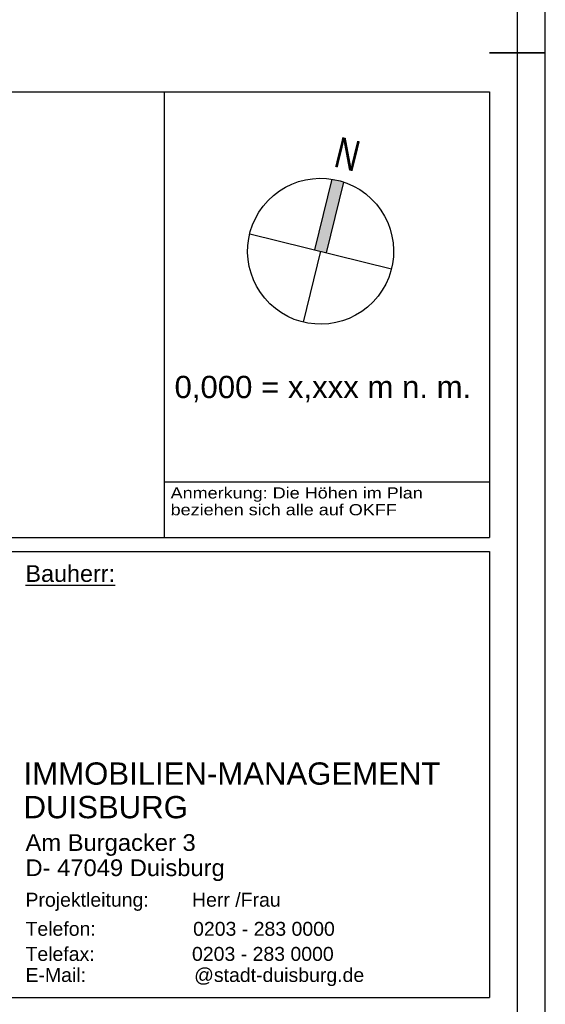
# Model space of a CAD drawing. Header units: metres. Extents: x 0 to 0.84, y 0 to 0.594.
# Tile 29 of 29: x 0.746 to 0.84, y 0.126 to 0.303. Entities that reach past the tile are written whole.
import ezdxf

# ---------------------------------------------------------------- set-up
doc = ezdxf.new("R2010")
doc.units = ezdxf.units.M
doc.linetypes.add('Cerchovana 2 tecky 4x', pattern=[1.25, 0.5, -0.15, 0.15, -0.15, 0.15, -0.15])
doc.linetypes.add('Teckovana 0.5x', pattern=[0.04, 0, -0.04])
doc.layers.add('Legende_ Beschreibung', color=7, linetype='Continuous', lineweight=25)
doc.layers.add('Standard', color=7, linetype='Continuous', lineweight=25)
doc.styles.add('ARIAL', font='ARIAL.TTF')

msp = doc.modelspace()

# ---------------------------------------------------------------- hatches: boundary and pattern name
at = {"layer": 'Legende_ Beschreibung', "linetype": 'Cerchovana 2 tecky 4x', "lineweight": 25, "true_color": 0x8f8f8f, "transparency": 33554687}
msp.add_hatch(color=252, dxfattribs=at).paths.add_polyline_path([(0.8028, 0.27411), (0.80173, 0.27433), (0.79861, 0.26165), (0.80073, 0.26113), (0.80385, 0.27381)])

# ---------------------------------------------------------------- linework, layer by layer
at = {"layer": 'Legende_ Beschreibung', "color": 7, "linetype": 'Continuous', "lineweight": 25, "transparency": 33554687}
for p, q in [((0.655, 0.29), (0.83, 0.29)), ((0.77167, 0.21), (0.77167, 0.29)), ((0.83, 0.29), (0.83, 0.21)), ((0.79861, 0.26165), (0.80173, 0.27433)), ((0.80073, 0.26113), (0.80385, 0.27381)), ((0.80877, 0.27081), (0.80877, 0.27081)), ((0.81182, 0.26628), (0.81182, 0.26628)), ((0.78695, 0.26452), (0.81239, 0.25826)), ((0.79967, 0.26139), (0.79654, 0.24867)), ((0.79967, 0.26139), (0.79967, 0.26139)), ((0.79967, 0.26139), (0.79967, 0.26139)), ((0.81206, 0.25716), (0.81206, 0.25716)), ((0.80926, 0.25246), (0.80926, 0.25246)), ((0.77167, 0.22), (0.83, 0.22)), ((0.655, 0.21), (0.83, 0.21)), ((0.74375, 0.2075), (0.83, 0.2075)), ((0.83, 0.2075), (0.83, 0.1275)), ((0.74375, 0.1275), (0.83, 0.1275))]:
    msp.add_line(p, q, dxfattribs=at)
msp.add_ellipse((0.79967, 0.26139), major_axis=(0.0091, 0.00942), ratio=0.999999, dxfattribs=at)
at = {"layer": 'Standard', "color": 7, "linetype": 'Teckovana 0.5x', "lineweight": 35, "transparency": 33554687}
msp.add_line((0.63, 0.297), (0.84, 0.297), dxfattribs=at)
at = {"layer": 'Standard', "color": 7, "linetype": 'Continuous', "lineweight": 25, "transparency": 33554687}
msp.add_line((0.835, 0.297), (0.84, 0.297), dxfattribs=at)
for points in [[(0, 0), (0.84, 0), (0.84, 0.594), (0, 0.594), (0, 0)], [(0.005, 0.005), (0.835, 0.005), (0.835, 0.589), (0.005, 0.589), (0.005, 0.005)]]:
    msp.add_lwpolyline(points, close=True, dxfattribs=at)

# ---------------------------------------------------------------- texts
at = {"layer": 'Legende_ Beschreibung', "color": 7, "linetype": 'Continuous', "lineweight": 50, "transparency": 33554687, "insert": (0.80181, 0.27664), "char_height": 0.0055, "width": 0.0062435, "attachment_point": 7, "rotation": 346.1702, "style": 'ARIAL'}
msp.add_mtext('\\W0.75;N', dxfattribs=at)
at = {"layer": 'Legende_ Beschreibung', "color": 7, "linetype": 'Continuous', "lineweight": 25, "transparency": 33554687, "attachment_point": 1, "line_spacing_factor": 0.903614, "style": 'ARIAL'}
for s, insert, char_height, width in [('\\A1;{\\fArial|i0|b0;\\H0.002000;\\W1.156572;\\C7;Anmerkung: Die Höhen im Plan }\\P{\\fArial|i0|b0;\\H0.002000;\\W1.156572;\\C7;beziehen sich alle auf OKFF}\\P', (0.77275, 0.21902), 0.002, 0.0475408), ('\\A1;{\\fArial|i0|b0;\\H0.004000;\\W1.000000;\\C7;IMMOBILIEN-MANAGEMENT }\\P{\\fArial|i0|b0;\\H0.004000;\\W1.000000;\\C7;DUISBURG}\\P', (0.74636, 0.16966), 0.004, 0.0784689), ('\\A1;{\\fArial|i0|b0;\\H0.003000;\\W1.016865;\\C7;Am Burgacker 3}\\P{\\fArial|i0|b0;\\H0.003000;\\W1.016865;\\C7;D- 47049 Duisburg}\\P', (0.7467, 0.15678), 0.003, 0.0375266)]:
    msp.add_mtext(s, dxfattribs=dict(at, insert=insert, char_height=char_height, width=width))
at = {"layer": 'Legende_ Beschreibung', "color": 7, "linetype": 'Continuous', "lineweight": 25, "transparency": 33554687, "attachment_point": 7, "style": 'ARIAL'}
for s, insert, char_height, width in [('\\A1;{\\L\\fArial|i0|b0;\\H0.003000;\\W1.000000;\\C7;Bauherr:\\l}\\P', (0.7467, 0.20201), 0.003, 0.0176543), ('\\W1.00;Projektleitung:        Herr /Frau', (0.7467, 0.14301), 0.0025, 0.0471268), ('\\W1.00;Telefon:                  0203 - 283 0000', (0.7467, 0.13851), 0.0025, 0.0567496), ('\\W1.00;Telefax:                  0203 - 283 0000', (0.7467, 0.13401), 0.0025, 0.056541), ('\\W1.00;E-Mail:                    @stadt-duisburg.de', (0.7467, 0.12951), 0.0025, 0.061999)]:
    msp.add_mtext(s, dxfattribs=dict(at, insert=insert, char_height=char_height, width=width))
at = {"layer": 'Standard', "color": 7, "linetype": 'Continuous', "lineweight": 35, "transparency": 33554687, "insert": (0.77345, 0.23429), "char_height": 0.004, "width": 0.0552662, "attachment_point": 7, "style": 'ARIAL'}
msp.add_mtext('\\W1.00;0,000 = x,xxx m n. m.', dxfattribs=at)

doc.saveas('drawing.dxf')
